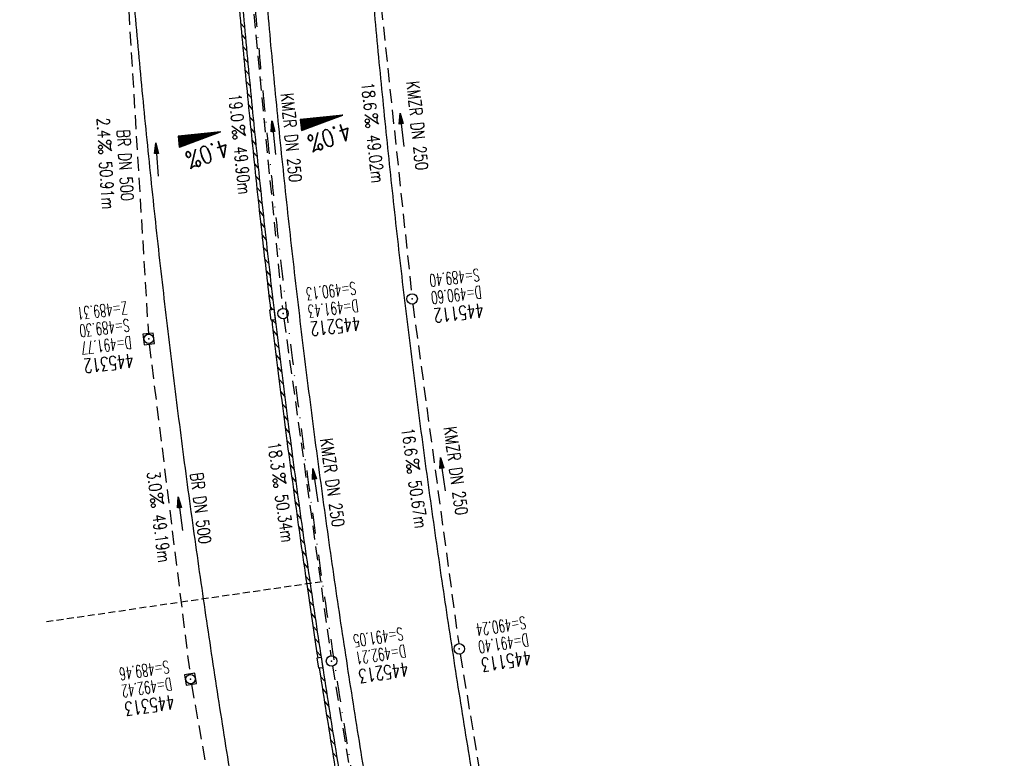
# Model space of a CAD drawing. Extents: x 459406 to 461721, y 413308 to 423218.
# Tile 83 of 256: x 460920 to 461062, y 416028 to 416134. Entities that reach past the tile are written whole.
import ezdxf
from ezdxf.enums import TextEntityAlignment as Align

# ---------------------------------------------------------------- set-up
doc = ezdxf.new("R2010")
doc.units = 0
doc.header["$LTSCALE"] = 2
doc.header["$MEASUREMENT"] = 0
for name, pattern in [('AUSGEZOGEN', [0]), ('GESTRICH-X2', [1.5, 1, -0.5]), ('GESTRICHELT', [0.75, 0.5, -0.25]), ('STRICHPT-X3', [3, 1.5, -0.75, 0, -0.75])]:
    doc.linetypes.add(name, pattern=pattern)
doc.layers.get('0').update_dxf_attribs({"linetype": 'AUSGEZOGEN'})
for name, color, linetype in [('ACHSE', 1, 'STRICHPT-X3'), ('FBR', 8, 'CONTINUOUS'), ('GEF', 7, 'AUSGEZOGEN'), ('HEKTOM', 1, 'GESTRICHELT'), ('KANAL', 7, 'GESTRICH-X2'), ('PFEIL', 7, 'CONTINUOUS'), ('RINNE', 200, 'CONTINUOUS'), ('SCHACHTNR', 6, 'CONTINUOUS'), ('SCHSYMBOL', 7, 'AUSGEZOGEN'), ('TEXTO', 4, 'CONTINUOUS'), ('TEXTU', 4, 'CONTINUOUS')]:
    doc.layers.add(name, color=color, linetype=linetype)
doc.styles.add('ROMANS', font='romans.shx', dxfattribs={"width": 0.8})

# ---------------------------------------------------------------- blocks, each defined once
blk = doc.blocks.new('PROM')
blk.add_line((1.57, 1.82), (0.02, 0.02))
for centre, radius in [((0.32, 1.51), 0.317), ((0.94, 0.29), 0.283), ((1.64, 0.29), 0.283)]:
    blk.add_circle(centre, radius)
blk.add_arc((0.99, 2.68), 1.03, 239.1414, 303.3549)
blk = doc.blocks.new('PFEIL2')
at = {"color": 0}
for p, q in [((0.88, 0), (-2.4, -0.01)), ((0.88, -0.27), (0.88, 0.28)), ((0.88, 0.28), (2.43, 0.01)), ((0.91, 0.27), (0.88, 0.26)), ((0.97, 0.26), (0.88, 0.25)), ((1.02, 0.25), (0.88, 0.23)), ((1.07, 0.24), (0.88, 0.21)), ((1.13, 0.23), (0.88, 0.19)), ((1.18, 0.22), (0.88, 0.17)), ((1.24, 0.21), (0.88, 0.15)), ((1.29, 0.21), (0.88, 0.14)), ((1.34, 0.2), (0.88, 0.12)), ((1.4, 0.19), (0.88, 0.1)), ((1.45, 0.18), (0.88, 0.08)), ((1.51, 0.17), (0.88, 0.06)), ((1.56, 0.16), (0.88, 0.04)), ((1.61, 0.15), (0.88, 0.02)), ((1.67, 0.14), (0.88, 0.01)), ((1.72, 0.13), (0.88, -0.01)), ((1.78, 0.12), (0.88, -0.03)), ((1.83, 0.11), (0.88, -0.05)), ((1.88, 0.1), (0.88, -0.07)), ((1.94, 0.09), (0.88, -0.09)), ((2.05, 0.08), (0.88, -0.12)), ((1.99, 0.08), (0.88, -0.11)), ((2.1, 0.07), (0.88, -0.14)), ((2.15, 0.06), (0.88, -0.16)), ((2.21, 0.05), (0.88, -0.18)), ((2.26, 0.04), (0.88, -0.2)), ((2.32, 0.03), (0.88, -0.22)), ((2.37, 0.02), (0.88, -0.23)), ((2.42, 0.01), (0.88, -0.25)), ((2.43, 0.01), (0.88, -0.27))]:
    blk.add_line(p, q, dxfattribs=at)
blk = doc.blocks.new('GST')
at = {"color": 0}
blk.add_circle((0, 0), 0.75, dxfattribs=at)
blk.add_point((0, 0), dxfattribs=at)
blk = doc.blocks.new('10')
blk.add_blockref('GST', (0, 0))
blk = doc.blocks.new('20')
blk.add_lwpolyline([(-0.75, -0.75), (0.75, -0.75), (0.75, 0.75), (-0.75, 0.75)], close=True)
blk.add_circle((0, 0), 0.676)
blk.add_point((0, 0))
blk = doc.blocks.new('*X8')
at = {"color": 0}
for p, q in [((725.83, 193.84), (727.44, 195.45)), ((725.83, 193.85), (727.43, 195.45)), ((725.83, 193.86), (727.42, 195.45)), ((725.83, 193.87), (727.41, 195.45)), ((725.83, 193.88), (727.4, 195.45)), ((725.83, 193.89), (727.39, 195.45)), ((725.83, 193.9), (727.38, 195.45)), ((725.83, 193.91), (727.37, 195.45)), ((725.83, 193.91), (727.37, 195.45)), ((725.83, 193.92), (727.36, 195.45)), ((725.83, 193.93), (727.35, 195.45)), ((725.83, 193.94), (727.34, 195.45)), ((725.83, 193.95), (727.33, 195.45)), ((725.83, 193.96), (727.32, 195.45)), ((725.83, 193.97), (727.31, 195.45)), ((725.83, 193.98), (727.3, 195.45)), ((725.83, 193.99), (727.29, 195.45)), ((725.83, 193.99), (727.29, 195.45)), ((725.83, 194), (727.28, 195.45)), ((725.83, 194.01), (727.27, 195.45)), ((725.83, 194.02), (727.26, 195.45)), ((725.83, 194.03), (727.25, 195.45)), ((725.83, 194.04), (727.24, 195.45)), ((725.83, 194.05), (727.23, 195.45)), ((725.83, 194.06), (727.22, 195.45)), ((725.83, 194.06), (727.21, 195.45)), ((725.83, 194.07), (727.21, 195.45)), ((725.83, 194.08), (727.2, 195.45)), ((725.83, 194.09), (727.19, 195.45)), ((725.83, 194.1), (727.18, 195.45)), ((725.83, 194.11), (727.17, 195.45)), ((725.83, 194.12), (727.16, 195.45)), ((725.83, 194.13), (727.15, 195.45)), ((725.83, 194.14), (727.14, 195.45)), ((725.83, 194.14), (727.14, 195.45)), ((725.83, 194.15), (727.13, 195.45)), ((725.83, 194.16), (727.12, 195.45)), ((725.83, 194.17), (727.11, 195.45)), ((725.83, 194.18), (727.1, 195.45)), ((725.83, 194.19), (727.09, 195.45)), ((725.83, 194.2), (727.08, 195.45)), ((725.83, 194.21), (727.07, 195.45)), ((725.83, 194.21), (727.06, 195.45)), ((725.83, 194.22), (727.06, 195.45)), ((725.83, 194.23), (727.05, 195.45)), ((725.83, 194.24), (727.04, 195.45)), ((725.83, 194.25), (727.03, 195.45)), ((725.83, 194.26), (727.02, 195.45)), ((725.83, 194.27), (727.01, 195.45)), ((725.83, 194.28), (727, 195.45)), ((725.83, 194.29), (726.99, 195.45)), ((725.83, 194.29), (726.99, 195.45)), ((725.83, 194.3), (726.98, 195.45)), ((725.83, 194.31), (726.97, 195.45)), ((725.83, 194.32), (726.96, 195.45)), ((725.83, 194.33), (726.95, 195.45)), ((725.83, 194.34), (726.94, 195.45)), ((725.83, 194.35), (726.93, 195.45)), ((725.83, 194.36), (726.92, 195.45)), ((725.83, 194.37), (726.91, 195.45)), ((725.83, 194.37), (726.91, 195.45)), ((725.83, 194.38), (726.9, 195.45)), ((725.83, 194.39), (726.89, 195.45)), ((725.83, 194.4), (726.88, 195.45)), ((725.83, 194.41), (726.87, 195.45)), ((725.83, 194.42), (726.86, 195.45)), ((725.83, 194.43), (726.85, 195.45)), ((725.83, 194.44), (726.84, 195.45)), ((725.83, 194.44), (726.83, 195.45)), ((725.83, 194.45), (726.83, 195.45)), ((725.83, 194.46), (726.82, 195.45)), ((725.83, 194.47), (726.81, 195.45)), ((725.83, 194.48), (726.8, 195.45)), ((725.83, 194.49), (726.79, 195.45)), ((725.83, 194.5), (726.78, 195.45)), ((725.83, 194.51), (726.77, 195.45)), ((725.83, 194.52), (726.76, 195.45)), ((725.83, 194.52), (726.76, 195.45)), ((725.83, 194.53), (726.75, 195.45)), ((725.83, 194.54), (726.74, 195.45)), ((725.83, 194.55), (726.73, 195.45)), ((725.83, 194.56), (726.72, 195.45)), ((725.83, 194.57), (726.71, 195.45)), ((725.83, 194.58), (726.7, 195.45)), ((725.83, 194.59), (726.69, 195.45)), ((725.83, 194.59), (726.68, 195.45)), ((725.83, 194.6), (726.68, 195.45)), ((725.83, 194.61), (726.67, 195.45)), ((725.83, 194.62), (726.66, 195.45)), ((725.83, 194.63), (726.65, 195.45)), ((725.83, 194.64), (726.64, 195.45)), ((725.83, 194.65), (726.63, 195.45)), ((725.83, 194.66), (726.62, 195.45)), ((725.83, 194.67), (726.61, 195.45)), ((725.83, 194.67), (726.61, 195.45)), ((725.83, 194.68), (726.6, 195.45)), ((725.83, 194.69), (726.59, 195.45)), ((725.83, 194.7), (726.58, 195.45)), ((725.83, 194.71), (726.57, 195.45)), ((725.83, 194.72), (726.56, 195.45)), ((725.83, 194.73), (726.55, 195.45)), ((725.83, 194.74), (726.54, 195.45)), ((725.83, 194.75), (726.53, 195.45)), ((725.83, 194.75), (726.53, 195.45)), ((725.83, 194.76), (726.52, 195.45)), ((725.83, 194.77), (726.51, 195.45)), ((725.83, 194.78), (726.5, 195.45)), ((725.83, 194.79), (726.49, 195.45)), ((725.83, 194.8), (726.48, 195.45)), ((725.83, 194.81), (726.47, 195.45)), ((725.83, 194.82), (726.46, 195.45)), ((725.83, 194.82), (726.45, 195.45)), ((725.83, 194.83), (726.45, 195.45)), ((725.83, 194.84), (726.44, 195.45)), ((725.83, 194.85), (726.43, 195.45)), ((725.83, 194.86), (726.42, 195.45)), ((725.83, 194.87), (726.41, 195.45)), ((725.83, 194.88), (726.4, 195.45)), ((725.83, 194.89), (726.39, 195.45)), ((725.83, 194.9), (726.38, 195.45)), ((725.83, 194.9), (726.38, 195.45)), ((725.83, 194.91), (726.37, 195.45)), ((725.83, 194.92), (726.36, 195.45)), ((725.83, 194.93), (726.35, 195.45)), ((725.83, 194.94), (726.34, 195.45)), ((725.83, 194.95), (726.33, 195.45)), ((725.83, 194.96), (726.32, 195.45)), ((725.83, 194.97), (726.31, 195.45)), ((725.83, 194.98), (726.3, 195.45)), ((725.83, 194.98), (726.3, 195.45)), ((725.83, 194.99), (726.29, 195.45)), ((725.83, 195), (726.28, 195.45)), ((725.83, 195.01), (726.27, 195.45)), ((725.83, 195.02), (726.26, 195.45)), ((725.83, 195.03), (726.25, 195.45)), ((725.83, 195.04), (726.24, 195.45)), ((725.83, 195.05), (726.23, 195.45)), ((725.83, 195.05), (726.22, 195.45)), ((725.83, 195.06), (726.22, 195.45)), ((725.83, 195.07), (726.21, 195.45)), ((725.83, 195.08), (726.2, 195.45)), ((725.83, 195.09), (726.19, 195.45)), ((725.83, 195.1), (726.18, 195.45)), ((725.83, 195.11), (726.17, 195.45)), ((725.83, 195.12), (726.16, 195.45)), ((725.83, 195.13), (726.15, 195.45)), ((725.83, 195.13), (726.15, 195.45)), ((725.83, 195.14), (726.14, 195.45)), ((725.83, 195.15), (726.13, 195.45)), ((725.83, 195.16), (726.12, 195.45)), ((725.83, 195.17), (726.11, 195.45)), ((725.83, 195.18), (726.1, 195.45)), ((725.83, 195.19), (726.09, 195.45)), ((725.83, 195.2), (726.08, 195.45)), ((725.83, 195.2), (726.07, 195.45)), ((725.83, 195.21), (726.07, 195.45)), ((725.83, 195.22), (726.06, 195.45)), ((725.83, 195.23), (726.05, 195.45)), ((725.83, 195.24), (726.04, 195.45)), ((725.83, 195.25), (726.03, 195.45)), ((725.83, 195.26), (726.02, 195.45)), ((725.83, 195.27), (726.01, 195.45)), ((725.83, 195.28), (726, 195.45)), ((725.83, 195.28), (726, 195.45)), ((725.83, 195.29), (725.99, 195.45)), ((725.83, 195.3), (725.98, 195.45)), ((725.83, 195.31), (725.97, 195.45)), ((725.83, 195.32), (725.96, 195.45)), ((725.83, 195.33), (725.95, 195.45)), ((725.83, 195.34), (725.94, 195.45)), ((725.83, 195.35), (725.93, 195.45)), ((725.83, 195.36), (725.92, 195.45)), ((725.83, 195.36), (725.92, 195.45)), ((725.83, 195.37), (725.91, 195.45)), ((725.83, 195.38), (725.9, 195.45)), ((725.83, 195.39), (725.89, 195.45)), ((725.83, 195.4), (725.88, 195.45)), ((725.83, 195.41), (725.87, 195.45)), ((725.83, 195.42), (725.86, 195.45)), ((725.83, 195.43), (725.85, 195.45)), ((725.83, 195.43), (725.84, 195.45)), ((725.83, 195.44), (725.84, 195.45)), ((725.83, 193.83), (727.43, 195.43)), ((725.83, 193.82), (727.43, 195.42)), ((725.83, 193.81), (727.43, 195.41)), ((725.83, 193.8), (727.42, 195.4)), ((725.83, 193.79), (727.42, 195.38)), ((725.83, 193.78), (727.42, 195.37)), ((725.83, 193.77), (727.41, 195.36)), ((725.83, 193.76), (727.41, 195.35)), ((725.83, 193.76), (727.41, 195.34)), ((725.83, 193.75), (727.4, 195.32)), ((725.83, 193.74), (727.4, 195.31)), ((725.83, 193.73), (727.4, 195.3)), ((725.83, 193.72), (727.4, 195.29)), ((725.83, 193.71), (727.39, 195.28)), ((725.83, 193.7), (727.39, 195.26)), ((725.83, 193.69), (727.39, 195.25)), ((725.83, 193.68), (727.38, 195.24)), ((725.83, 193.68), (727.38, 195.23)), ((725.83, 193.67), (727.38, 195.22)), ((725.83, 193.66), (727.37, 195.2)), ((725.83, 193.65), (727.37, 195.19)), ((725.83, 193.64), (727.37, 195.18)), ((725.83, 193.63), (727.36, 195.17)), ((725.83, 193.62), (727.36, 195.16)), ((725.83, 193.61), (727.36, 195.14)), ((725.83, 193.61), (727.35, 195.13)), ((725.83, 193.6), (727.35, 195.12)), ((725.83, 193.59), (727.35, 195.11)), ((725.83, 193.58), (727.34, 195.1)), ((725.83, 193.57), (727.34, 195.08)), ((725.83, 193.56), (727.34, 195.07)), ((725.83, 193.55), (727.34, 195.06)), ((725.83, 193.54), (727.33, 195.05)), ((725.83, 193.53), (727.33, 195.04)), ((725.83, 193.53), (727.33, 195.02)), ((725.83, 193.52), (727.32, 195.01)), ((725.83, 193.51), (727.32, 195)), ((725.83, 193.5), (727.32, 194.99)), ((725.83, 193.49), (727.31, 194.98)), ((725.83, 193.48), (727.31, 194.96)), ((725.83, 193.47), (727.31, 194.95)), ((725.83, 193.46), (727.3, 194.94)), ((725.83, 193.45), (727.3, 194.93)), ((725.83, 193.45), (727.3, 194.92)), ((725.83, 193.44), (727.29, 194.91)), ((725.83, 193.43), (727.29, 194.89)), ((725.83, 193.42), (727.29, 194.88)), ((725.83, 193.41), (727.29, 194.87)), ((725.83, 193.4), (727.28, 194.86)), ((725.83, 193.39), (727.28, 194.85)), ((725.83, 193.38), (727.28, 194.83)), ((725.83, 193.38), (727.27, 194.82)), ((725.83, 193.37), (727.27, 194.81)), ((725.83, 193.36), (727.27, 194.8)), ((725.83, 193.35), (727.26, 194.79)), ((725.83, 193.34), (727.26, 194.77)), ((725.83, 193.33), (727.26, 194.76)), ((725.83, 193.32), (727.25, 194.75)), ((725.83, 193.31), (727.25, 194.74)), ((725.83, 193.3), (727.25, 194.73)), ((725.83, 193.3), (727.24, 194.71)), ((725.83, 193.29), (727.24, 194.7)), ((725.83, 193.28), (727.24, 194.69)), ((725.83, 193.27), (727.23, 194.68)), ((725.83, 193.26), (727.23, 194.67)), ((725.83, 193.25), (727.23, 194.65)), ((725.83, 193.24), (727.23, 194.64)), ((725.83, 193.23), (727.22, 194.63)), ((725.83, 193.22), (727.22, 194.62)), ((725.83, 193.22), (727.22, 194.61)), ((725.83, 193.21), (727.21, 194.59)), ((725.83, 193.2), (727.21, 194.58)), ((725.83, 193.19), (727.21, 194.57)), ((725.83, 193.18), (727.2, 194.56)), ((725.83, 193.17), (727.2, 194.55)), ((725.83, 193.16), (727.2, 194.53)), ((725.83, 193.15), (727.19, 194.52)), ((725.83, 193.15), (727.19, 194.51)), ((725.83, 193.14), (727.19, 194.5)), ((725.83, 193.13), (727.18, 194.49)), ((725.83, 193.12), (727.18, 194.47)), ((725.83, 193.11), (727.18, 194.46)), ((725.83, 193.1), (727.17, 194.45)), ((725.83, 193.09), (727.17, 194.44)), ((725.83, 193.08), (727.17, 194.43)), ((725.83, 193.07), (727.17, 194.41)), ((725.83, 193.07), (727.16, 194.4)), ((725.83, 193.06), (727.16, 194.39)), ((725.83, 193.05), (727.16, 194.38)), ((725.83, 193.04), (727.15, 194.37)), ((725.83, 193.03), (727.15, 194.35)), ((725.83, 193.02), (727.15, 194.34)), ((725.83, 193.01), (727.14, 194.33)), ((725.83, 193), (727.14, 194.32)), ((725.83, 193), (727.14, 194.31)), ((725.83, 192.99), (727.13, 194.29)), ((725.83, 192.98), (727.13, 194.28)), ((725.83, 192.97), (727.13, 194.27)), ((725.83, 192.96), (727.12, 194.26)), ((725.83, 192.95), (727.12, 194.25)), ((725.83, 192.94), (727.12, 194.23)), ((725.83, 192.93), (727.11, 194.22)), ((725.83, 192.92), (727.11, 194.21)), ((725.83, 192.92), (727.11, 194.2)), ((725.83, 192.91), (727.11, 194.19)), ((725.83, 192.9), (727.1, 194.17)), ((725.83, 192.89), (727.1, 194.16)), ((725.83, 192.88), (727.1, 194.15)), ((725.83, 192.87), (727.09, 194.14)), ((725.83, 192.86), (727.09, 194.13)), ((725.83, 192.85), (727.09, 194.11)), ((725.83, 192.84), (727.08, 194.1)), ((725.83, 192.84), (727.08, 194.09)), ((725.83, 192.83), (727.08, 194.08)), ((725.83, 192.82), (727.07, 194.07)), ((725.83, 192.81), (727.07, 194.05)), ((725.83, 192.8), (727.07, 194.04)), ((725.83, 192.79), (727.06, 194.03)), ((725.83, 192.78), (727.06, 194.02)), ((725.83, 192.77), (727.06, 194.01)), ((725.83, 192.77), (727.05, 193.99)), ((725.83, 192.76), (727.05, 193.98)), ((725.83, 192.75), (727.05, 193.97)), ((725.83, 192.74), (727.05, 193.96)), ((725.83, 192.73), (727.04, 193.95)), ((725.83, 192.72), (727.04, 193.93)), ((725.83, 192.71), (727.04, 193.92)), ((725.83, 192.7), (727.03, 193.91)), ((725.83, 192.69), (727.03, 193.9)), ((725.83, 192.69), (727.03, 193.89)), ((725.83, 192.68), (727.02, 193.87)), ((725.83, 192.67), (727.02, 193.86)), ((725.83, 192.66), (727.02, 193.85)), ((725.83, 192.65), (727.01, 193.84)), ((725.83, 192.64), (727.01, 193.83)), ((725.83, 192.63), (727.01, 193.81)), ((725.83, 192.62), (727, 193.8)), ((725.83, 192.62), (727, 193.79)), ((725.83, 192.61), (727, 193.78)), ((725.83, 192.6), (726.99, 193.77)), ((725.83, 192.59), (726.99, 193.75)), ((725.83, 192.58), (726.99, 193.74)), ((725.83, 192.57), (726.99, 193.73)), ((725.83, 192.56), (726.98, 193.72)), ((725.83, 192.55), (726.98, 193.71)), ((725.83, 192.54), (726.98, 193.69)), ((725.83, 192.54), (726.97, 193.68)), ((725.83, 192.53), (726.97, 193.67)), ((725.83, 192.52), (726.97, 193.66)), ((725.83, 192.51), (726.96, 193.65)), ((725.83, 192.5), (726.96, 193.63)), ((725.83, 192.49), (726.96, 193.62)), ((725.83, 192.48), (726.95, 193.61)), ((725.83, 192.47), (726.95, 193.6)), ((725.83, 192.46), (726.95, 193.59)), ((725.83, 192.46), (726.94, 193.57)), ((725.83, 192.45), (726.94, 193.56)), ((725.83, 192.44), (726.94, 193.55)), ((725.83, 192.43), (726.94, 193.54)), ((725.83, 192.42), (726.93, 193.53)), ((725.83, 192.41), (726.93, 193.51)), ((725.83, 192.4), (726.93, 193.5)), ((725.83, 192.39), (726.92, 193.49)), ((725.83, 192.39), (726.92, 193.48)), ((725.83, 192.38), (726.92, 193.47)), ((725.83, 192.37), (726.91, 193.45)), ((725.83, 192.36), (726.91, 193.44)), ((725.83, 192.35), (726.91, 193.43)), ((725.83, 192.34), (726.9, 193.42)), ((725.83, 192.33), (726.9, 193.41)), ((725.83, 192.32), (726.9, 193.39)), ((725.83, 192.31), (726.89, 193.38)), ((725.83, 192.31), (726.89, 193.37)), ((725.83, 192.3), (726.89, 193.36)), ((725.83, 192.29), (726.88, 193.35)), ((725.83, 192.28), (726.88, 193.33)), ((725.83, 192.27), (726.88, 193.32)), ((725.83, 192.26), (726.88, 193.31)), ((725.83, 192.25), (726.87, 193.3)), ((725.83, 192.24), (726.87, 193.29)), ((725.83, 192.24), (726.87, 193.27)), ((725.83, 192.23), (726.86, 193.26)), ((725.83, 192.22), (726.86, 193.25)), ((725.83, 192.21), (726.86, 193.24)), ((725.83, 192.2), (726.85, 193.23)), ((725.83, 192.19), (726.85, 193.21)), ((725.83, 192.18), (726.85, 193.2)), ((725.83, 192.17), (726.84, 193.19)), ((725.83, 192.16), (726.84, 193.18)), ((725.83, 192.16), (726.84, 193.17)), ((725.83, 192.15), (726.83, 193.15)), ((725.83, 192.14), (726.83, 193.14)), ((725.83, 192.13), (726.83, 193.13)), ((725.83, 192.12), (726.82, 193.12)), ((725.83, 192.11), (726.82, 193.11)), ((725.83, 192.1), (726.82, 193.09)), ((725.83, 192.09), (726.82, 193.08)), ((725.83, 192.08), (726.81, 193.07)), ((725.83, 192.08), (726.81, 193.06)), ((725.83, 192.07), (726.81, 193.05)), ((725.83, 192.06), (726.8, 193.03)), ((725.83, 192.05), (726.8, 193.02)), ((725.83, 192.04), (726.8, 193.01)), ((725.83, 192.03), (726.79, 193)), ((725.83, 192.02), (726.79, 192.99)), ((725.83, 192.01), (726.79, 192.97)), ((725.83, 192.01), (726.78, 192.96)), ((725.83, 192), (726.78, 192.95)), ((725.83, 191.99), (726.78, 192.94)), ((725.83, 191.98), (726.77, 192.93)), ((725.83, 191.97), (726.77, 192.91)), ((725.83, 191.96), (726.77, 192.9)), ((725.83, 191.95), (726.76, 192.89)), ((725.83, 191.94), (726.76, 192.88)), ((725.83, 191.93), (726.76, 192.87)), ((725.83, 191.93), (726.76, 192.85)), ((725.83, 191.92), (726.75, 192.84)), ((725.83, 191.91), (726.75, 192.83)), ((725.83, 191.9), (726.75, 192.82)), ((725.83, 191.89), (726.74, 192.81)), ((725.83, 191.88), (726.74, 192.79)), ((725.83, 191.87), (726.74, 192.78)), ((725.83, 191.86), (726.73, 192.77)), ((725.83, 191.85), (726.73, 192.76)), ((725.83, 191.85), (726.73, 192.75)), ((725.83, 191.84), (726.72, 192.73)), ((725.83, 191.83), (726.72, 192.72)), ((725.83, 191.82), (726.72, 192.71)), ((725.83, 191.81), (726.71, 192.7)), ((725.83, 191.8), (726.71, 192.69)), ((725.83, 191.79), (726.71, 192.67)), ((725.83, 191.78), (726.7, 192.66)), ((725.83, 191.78), (726.7, 192.65)), ((725.83, 191.77), (726.7, 192.64)), ((725.83, 191.76), (726.7, 192.63)), ((725.83, 191.75), (726.69, 192.61)), ((725.83, 191.74), (726.69, 192.6)), ((725.83, 191.73), (726.69, 192.59)), ((725.83, 191.72), (726.68, 192.58)), ((725.83, 191.71), (726.68, 192.57)), ((725.83, 191.7), (726.68, 192.55)), ((725.83, 191.7), (726.67, 192.54)), ((725.83, 191.69), (726.67, 192.53)), ((725.83, 191.68), (726.67, 192.52)), ((725.83, 191.67), (726.66, 192.51)), ((725.83, 191.66), (726.66, 192.49)), ((725.83, 191.65), (726.66, 192.48)), ((725.83, 191.64), (726.65, 192.47)), ((725.83, 191.63), (726.65, 192.46)), ((725.83, 191.63), (726.65, 192.45)), ((725.83, 191.62), (726.64, 192.43)), ((725.83, 191.61), (726.64, 192.42)), ((725.83, 191.6), (726.64, 192.41)), ((725.83, 191.59), (726.64, 192.4)), ((725.83, 191.58), (726.63, 192.39)), ((725.83, 191.57), (726.63, 192.37)), ((725.83, 191.56), (726.63, 192.36)), ((725.83, 191.55), (726.62, 192.35)), ((725.83, 191.55), (726.62, 192.34)), ((725.83, 191.54), (726.62, 192.33)), ((725.83, 191.53), (726.61, 192.31)), ((725.83, 191.52), (726.61, 192.3)), ((725.83, 191.51), (726.61, 192.29)), ((725.83, 191.5), (726.6, 192.28)), ((725.83, 191.49), (726.6, 192.27)), ((725.83, 191.48), (726.6, 192.25)), ((725.83, 191.47), (726.59, 192.24)), ((725.83, 191.47), (726.59, 192.23)), ((725.83, 191.46), (726.59, 192.22)), ((725.83, 191.45), (726.59, 192.21)), ((725.83, 191.44), (726.58, 192.19)), ((725.83, 191.43), (726.58, 192.18)), ((725.83, 191.42), (726.58, 192.17)), ((725.83, 191.41), (726.57, 192.16)), ((725.83, 191.4), (726.57, 192.15)), ((725.83, 191.4), (726.57, 192.13)), ((725.83, 191.39), (726.56, 192.12)), ((725.83, 191.38), (726.56, 192.11)), ((725.83, 191.37), (726.56, 192.1)), ((725.83, 191.36), (726.55, 192.09)), ((725.83, 191.35), (726.55, 192.07)), ((725.83, 191.34), (726.55, 192.06)), ((725.83, 191.33), (726.54, 192.05)), ((725.83, 191.32), (726.54, 192.04)), ((725.83, 191.32), (726.54, 192.03)), ((725.83, 191.31), (726.53, 192.01)), ((725.83, 191.3), (726.53, 192)), ((725.83, 191.29), (726.53, 191.99)), ((725.83, 191.28), (726.53, 191.98)), ((725.83, 191.27), (726.52, 191.97)), ((725.83, 191.26), (726.52, 191.95)), ((725.83, 191.25), (726.52, 191.94)), ((725.83, 191.25), (726.51, 191.93)), ((725.83, 191.24), (726.51, 191.92)), ((725.83, 191.23), (726.51, 191.91)), ((725.83, 191.22), (726.5, 191.89)), ((725.83, 191.21), (726.5, 191.88)), ((725.83, 191.2), (726.5, 191.87)), ((725.83, 191.19), (726.49, 191.86)), ((725.83, 191.18), (726.49, 191.85)), ((725.83, 191.17), (726.49, 191.84)), ((725.83, 191.17), (726.48, 191.82)), ((725.83, 191.16), (726.48, 191.81)), ((725.83, 191.15), (726.48, 191.8)), ((725.83, 191.14), (726.47, 191.79)), ((725.83, 191.13), (726.47, 191.78)), ((725.83, 191.12), (726.47, 191.76)), ((725.83, 191.11), (726.47, 191.75)), ((725.83, 191.1), (726.46, 191.74)), ((725.83, 191.09), (726.46, 191.73)), ((725.83, 191.09), (726.46, 191.72)), ((725.83, 191.08), (726.45, 191.7)), ((725.83, 191.07), (726.45, 191.69)), ((725.83, 191.06), (726.45, 191.68)), ((725.83, 191.05), (726.44, 191.67)), ((725.83, 191.04), (726.44, 191.66)), ((725.83, 191.03), (726.44, 191.64)), ((725.83, 191.02), (726.43, 191.63)), ((725.83, 191.02), (726.43, 191.62)), ((725.83, 191.01), (726.43, 191.61)), ((725.83, 191), (726.42, 191.6)), ((725.83, 190.99), (726.42, 191.58)), ((725.83, 190.98), (726.42, 191.57)), ((725.83, 190.97), (726.41, 191.56)), ((725.83, 190.96), (726.41, 191.55)), ((725.83, 190.95), (726.41, 191.54)), ((725.83, 190.94), (726.41, 191.52)), ((725.83, 190.94), (726.4, 191.51)), ((725.83, 190.93), (726.4, 191.5)), ((725.83, 190.92), (726.4, 191.49)), ((725.83, 190.91), (726.39, 191.48)), ((725.83, 190.9), (726.39, 191.46)), ((725.83, 190.89), (726.39, 191.45)), ((725.83, 190.88), (726.38, 191.44)), ((725.83, 190.87), (726.38, 191.43)), ((725.83, 190.87), (726.38, 191.42)), ((725.83, 190.86), (726.37, 191.4)), ((725.83, 190.85), (726.37, 191.39)), ((725.83, 190.84), (726.37, 191.38)), ((725.83, 190.83), (726.36, 191.37)), ((725.83, 190.82), (726.36, 191.36)), ((725.83, 190.81), (726.36, 191.34)), ((725.83, 190.8), (726.35, 191.33)), ((725.83, 190.79), (726.35, 191.32)), ((725.83, 190.79), (726.35, 191.31)), ((725.83, 190.78), (726.35, 191.3)), ((725.83, 190.77), (726.34, 191.28)), ((725.83, 190.76), (726.34, 191.27)), ((725.83, 190.75), (726.34, 191.26)), ((725.83, 190.74), (726.33, 191.25)), ((725.83, 190.73), (726.33, 191.24)), ((725.83, 190.72), (726.33, 191.22)), ((725.83, 190.71), (726.32, 191.21)), ((725.83, 190.71), (726.32, 191.2)), ((725.83, 190.7), (726.32, 191.19)), ((725.83, 190.69), (726.31, 191.18)), ((725.83, 190.68), (726.31, 191.16)), ((725.83, 190.67), (726.31, 191.15)), ((725.83, 190.66), (726.3, 191.14)), ((725.83, 190.65), (726.3, 191.13)), ((725.83, 190.64), (726.3, 191.12)), ((725.83, 190.64), (726.29, 191.1)), ((725.83, 190.63), (726.29, 191.09)), ((725.83, 190.62), (726.29, 191.08)), ((725.83, 190.61), (726.29, 191.07)), ((725.83, 190.6), (726.28, 191.06)), ((725.83, 190.59), (726.28, 191.04)), ((725.83, 190.58), (726.28, 191.03)), ((725.83, 190.57), (726.27, 191.02)), ((725.83, 190.56), (726.27, 191.01)), ((725.83, 190.56), (726.27, 191)), ((725.83, 190.55), (726.26, 190.98)), ((725.83, 190.54), (726.26, 190.97)), ((725.83, 190.53), (726.26, 190.96)), ((725.83, 190.52), (726.25, 190.95)), ((725.83, 190.51), (726.25, 190.94)), ((725.83, 190.5), (726.25, 190.92)), ((725.83, 190.49), (726.24, 190.91)), ((725.83, 190.48), (726.24, 190.9)), ((725.83, 190.48), (726.24, 190.89)), ((725.83, 190.47), (726.24, 190.88)), ((725.83, 190.46), (726.23, 190.86)), ((725.83, 190.45), (726.23, 190.85)), ((725.83, 190.44), (726.23, 190.84)), ((725.83, 190.43), (726.22, 190.83)), ((725.83, 190.42), (726.22, 190.82)), ((725.83, 190.41), (726.22, 190.8)), ((725.83, 190.41), (726.21, 190.79)), ((725.83, 190.4), (726.21, 190.78)), ((725.83, 190.39), (726.21, 190.77)), ((725.83, 190.38), (726.2, 190.76)), ((725.83, 190.37), (726.2, 190.74)), ((725.83, 190.36), (726.2, 190.73)), ((725.83, 190.35), (726.19, 190.72)), ((725.83, 190.34), (726.19, 190.71)), ((725.83, 190.33), (726.19, 190.7)), ((725.83, 190.33), (726.18, 190.68)), ((725.83, 190.32), (726.18, 190.67)), ((725.83, 190.31), (726.18, 190.66)), ((725.83, 190.3), (726.18, 190.65)), ((725.83, 190.29), (726.17, 190.64)), ((725.83, 190.28), (726.17, 190.62)), ((725.83, 190.27), (726.17, 190.61)), ((725.83, 190.26), (726.16, 190.6)), ((725.83, 190.26), (726.16, 190.59)), ((725.83, 190.25), (726.16, 190.58)), ((725.83, 190.24), (726.15, 190.56)), ((725.83, 190.23), (726.15, 190.55)), ((725.83, 190.22), (726.15, 190.54)), ((725.83, 190.21), (726.14, 190.53)), ((725.83, 190.2), (726.14, 190.52)), ((725.83, 190.19), (726.14, 190.5)), ((725.83, 190.18), (726.13, 190.49)), ((725.83, 190.18), (726.13, 190.48)), ((725.83, 190.17), (726.13, 190.47)), ((725.83, 190.16), (726.12, 190.46)), ((725.83, 190.15), (726.12, 190.44)), ((725.83, 190.14), (726.12, 190.43)), ((725.83, 190.13), (726.12, 190.42)), ((725.83, 190.12), (726.11, 190.41)), ((725.83, 190.11), (726.11, 190.4)), ((725.83, 190.1), (726.11, 190.38)), ((725.83, 190.1), (726.1, 190.37)), ((725.83, 190.09), (726.1, 190.36)), ((725.83, 190.08), (726.1, 190.35)), ((725.83, 190.07), (726.09, 190.34)), ((725.83, 190.06), (726.09, 190.32)), ((725.83, 190.05), (726.09, 190.31)), ((725.83, 190.04), (726.08, 190.3)), ((725.83, 190.03), (726.08, 190.29)), ((725.83, 190.03), (726.08, 190.28)), ((725.83, 190.02), (726.07, 190.26)), ((725.83, 190.01), (726.07, 190.25)), ((725.83, 190), (726.07, 190.24)), ((725.83, 189.99), (726.06, 190.23)), ((725.83, 189.98), (726.06, 190.22)), ((725.83, 189.97), (726.06, 190.2)), ((725.83, 189.96), (726.06, 190.19)), ((725.83, 189.95), (726.05, 190.18)), ((725.83, 189.95), (726.05, 190.17)), ((725.83, 189.94), (726.05, 190.16)), ((725.83, 189.93), (726.04, 190.14)), ((725.83, 189.92), (726.04, 190.13)), ((725.83, 189.91), (726.04, 190.12)), ((725.83, 189.9), (726.03, 190.11)), ((725.83, 189.89), (726.03, 190.1)), ((725.83, 189.88), (726.03, 190.08)), ((725.83, 189.88), (726.02, 190.07)), ((725.83, 189.87), (726.02, 190.06)), ((725.83, 189.86), (726.02, 190.05)), ((725.83, 189.85), (726.01, 190.04)), ((725.83, 189.84), (726.01, 190.02)), ((725.83, 189.83), (726.01, 190.01)), ((725.83, 189.82), (726, 190)), ((725.83, 189.81), (726, 189.99)), ((725.83, 189.8), (726, 189.98)), ((725.83, 189.8), (726, 189.96)), ((725.83, 189.79), (725.99, 189.95)), ((725.83, 189.78), (725.99, 189.94)), ((725.83, 189.77), (725.99, 189.93)), ((725.83, 189.76), (725.98, 189.92)), ((725.83, 189.75), (725.98, 189.9)), ((725.83, 189.74), (725.98, 189.89)), ((725.83, 189.73), (725.97, 189.88)), ((725.83, 189.72), (725.97, 189.87)), ((725.83, 189.72), (725.97, 189.86)), ((725.83, 189.71), (725.96, 189.84)), ((725.83, 189.7), (725.96, 189.83)), ((725.83, 189.69), (725.96, 189.82)), ((725.83, 189.68), (725.95, 189.81)), ((725.83, 189.67), (725.95, 189.8)), ((725.83, 189.66), (725.95, 189.78)), ((725.83, 189.65), (725.94, 189.77)), ((725.83, 189.65), (725.94, 189.76)), ((725.83, 189.64), (725.94, 189.75)), ((725.83, 189.63), (725.94, 189.74)), ((725.83, 189.62), (725.93, 189.72)), ((725.83, 189.61), (725.93, 189.71)), ((725.83, 189.6), (725.93, 189.7)), ((725.83, 189.59), (725.92, 189.69)), ((725.83, 189.58), (725.92, 189.68)), ((725.83, 189.57), (725.92, 189.66)), ((725.83, 189.57), (725.91, 189.65)), ((725.83, 189.56), (725.91, 189.64)), ((725.83, 189.55), (725.91, 189.63)), ((725.83, 189.54), (725.9, 189.62)), ((725.83, 189.53), (725.9, 189.6)), ((725.83, 189.52), (725.9, 189.59)), ((725.83, 189.51), (725.89, 189.58)), ((725.83, 189.5), (725.89, 189.57)), ((725.83, 189.49), (725.89, 189.56)), ((725.83, 189.49), (725.89, 189.54)), ((725.83, 189.48), (725.88, 189.53)), ((725.83, 189.47), (725.88, 189.52)), ((725.83, 189.46), (725.88, 189.51)), ((725.83, 189.45), (725.87, 189.5)), ((725.83, 189.44), (725.87, 189.48)), ((725.83, 189.43), (725.87, 189.47)), ((725.83, 189.42), (725.86, 189.46)), ((725.83, 189.42), (725.86, 189.45)), ((725.83, 189.41), (725.86, 189.44)), ((725.83, 189.4), (725.85, 189.42)), ((725.83, 189.39), (725.85, 189.41)), ((725.83, 189.38), (725.85, 189.4)), ((725.83, 189.37), (725.84, 189.39)), ((725.83, 189.36), (725.84, 189.38)), ((725.83, 189.35), (725.84, 189.36)), ((725.83, 189.34), (725.83, 189.35)), ((725.83, 189.34), (725.83, 189.34))]:
    blk.add_line(p, q, dxfattribs=at)
blk = doc.blocks.new('GEF')
at = {"color": 0}
for p, q in [((0.01, 0.02), (0.01, 6.15)), ((1.62, 6.15), (0.01, 0.02)), ((0.01, 6.15), (1.62, 6.15))]:
    blk.add_line(p, q, dxfattribs=at)
blk.add_blockref('*X8', (-725.82, -189.3), dxfattribs=at)

msp = doc.modelspace()

# ---------------------------------------------------------------- linework, layer by layer
at = {"layer": 'ACHSE', "flags": 128}
msp.add_lwpolyline([(460985.55, 416976.25), (460982.74, 416926.33), (460979.94, 416876.41), (460977.13, 416826.49), (460974.32, 416776.57), (460971.52, 416726.64), (460968.71, 416676.72), (460965.91, 416626.8), (460963.1, 416576.88, 0), (460961.73, 416552.57, 0), (460960.29, 416526.96, -0.000009), (460958.89, 416502, 0.00001), (460957.49, 416477.04, 0.000001), (460956.79, 416464.56, -0.000001), (460956.08, 416452.08), (460954.68, 416427.12), (460953.28, 416402.16), (460951.88, 416377.2, 0.000027), (460951.18, 416364.91, -0.000114), (460950.49, 416352.62, -0.000169), (460950.49, 416352.58, 0.000019), (460950.47, 416352.23, 0.002347), (460949.96, 416342.5, 0.0015), (460949.28, 416327.26, 0.002663), (460948.89, 416316.3, 0.002084), (460948.51, 416302.28, 0.002087), (460948.28, 416289.78, 0.002085), (460948.16, 416277.28, 0.002085), (460948.14, 416264.78, 0.002085), (460948.22, 416252.28, 0.002086), (460948.41, 416239.77, 0.002088), (460948.7, 416227.28, 0.002084), (460949.09, 416214.79, 0.002083), (460949.59, 416202.3, 0.002081), (460950.2, 416189.81, 0.002082), (460950.91, 416177.34, 0.002086), (460951.72, 416164.86, 0.002086), (460952.64, 416152.4, 0.002087), (460953.65, 416139.94, 0.002084), (460954.78, 416127.49, 0.002085), (460956.01, 416115.04, 0.002088), (460957.34, 416102.62, 0.002086), (460958.77, 416090.21, 0.002083), (460960.31, 416077.8, 0.002082), (460961.96, 416065.39, 0.002087), (460963.7, 416053.03, 0.002086), (460965.55, 416040.67, 0.002083), (460967.5, 416028.32, 0.00208), (460969.55, 416015.99, 0.002081), (460971.71, 416003.67, 0.002087), (460973.97, 415991.38, 0.002089), (460976.33, 415979.11, 0.002087), (460978.79, 415966.87, 0.002082), (460981.36, 415954.62, 0.002082), (460984.15, 415941.87, 0.002276), (460986.8, 415930.22, 0.001902), (460990.24, 415915.65, 0.002837), (460992.65, 415905.91, 0.000643), (460995.49, 415894.71, 0.001405), (460996.81, 415889.6, 0), (460998.53, 415883.01, 0.000001), (460998.87, 415881.7), (461005.19, 415857.51, 0.000017), (461008.35, 415845.42, -0.000015), (461011.51, 415833.32, -0.000002), (461014.67, 415821.23, -0.000002), (461017.83, 415809.14, -0.000001), (461020.99, 415797.04, 0.000005), (461024.15, 415784.95), (461030.47, 415760.76), (461036.79, 415736.57, 0.000028), (461038.98, 415728.17, -0.000015), (461041.18, 415719.76, -0.00065), (461041.49, 415718.58, -0.000124), (461043.09, 415712.38, -0.002577), (461045.47, 415702.95, -0.001641), (461049.08, 415688.11, -0.002531), (461051.66, 415677.11, -0.002087), (461054.67, 415663.74, -0.002079), (461057.31, 415651.53, -0.002077), (461059.85, 415639.28, -0.002078), (461062.3, 415627.01, -0.002083), (461064.63, 415614.74, -0.002085), (461066.86, 415602.46, -0.00208), (461068.99, 415590.13, -0.00208), (461071.02, 415577.79, -0.002082), (461072.95, 415565.44, -0.002086), (461074.77, 415553.08, -0.002086), (461076.49, 415540.7, -0.002081), (461078.11, 415528.31, -0.002078), (461079.62, 415515.89, -0.00208), (461081.03, 415503.45, -0.002087), (461082.34, 415491.04, -0.002085), (461083.54, 415478.62, -0.002078), (461084.64, 415466.15, -0.002076), (461085.64, 415453.67, -0.002082), (461086.53, 415441.22, -0.002088), (461087.32, 415428.75, -0.002085), (461088, 415416.26, -0.002081), (461088.58, 415403.77, -0.002082), (461089.06, 415391.28, -0.00208), (461089.43, 415378.79, -0.002078), (461089.7, 415366.29, -0.002082), (461089.86, 415353.79, -0.002085), (461089.92, 415341.29, -0.002085), (461089.88, 415328.8, -0.002082), (461089.73, 415316.3, -0.002078), (461089.48, 415303.79, -0.00208), (461089.12, 415291.3, -0.002082), (461088.66, 415278.81, -0.002084), (461088.09, 415266.33, -0.002082), (461087.43, 415253.85, -0.00208), (461086.65, 415241.37, -0.002079), (461085.78, 415228.9, -0.00208), (461084.8, 415216.44, -0.002085), (461083.63, 415203.06, -0.002418), (461082.53, 415191.54, -0.001753), (461080.94, 415176.37, -0.002741), (461079.84, 415166.68, -0.000279), (461078.8, 415158.04, -0.000933), (461078.49, 415155.46, -0.000004), (461077.26, 415145.58, -0.00001), (461076.8, 415141.87), (461073.72, 415117.06, 0.000001), (461071.82, 415101.73, 0.000001), (461070.64, 415092.25, 0.000018), (461069.1, 415079.85, -0.000014), (461067.56, 415067.44, -0.000008), (461066.02, 415055.04, 0.000011), (461064.48, 415042.63), (461058.33, 414993.01), (461052.17, 414943.39, -0.000009), (461049.09, 414918.58, 0.000009), (461046.01, 414893.77), (461039.85, 414844.16), (461033.69, 414794.54), (461027.53, 414744.92, -0.00001), (461024.45, 414720.11, 0.00001), (461021.37, 414695.3, 0.000001), (461018.29, 414670.49, -0.000001), (461015.21, 414645.68, 0), (461011.18, 414613.23, -0.000001), (461009.05, 414596.06, -0.000009), (461005.97, 414571.25, 0.00001), (461002.89, 414546.44), (460996.73, 414496.82), (460990.57, 414447.2), (460984.41, 414397.58, -0.000009), (460981.33, 414372.77, 0.000009), (460978.25, 414347.96), (460972.09, 414298.34), (460965.94, 414248.72), (460959.78, 414199.11, -0.00001), (460956.7, 414174.3, 0.00001), (460953.62, 414149.49, 0.000001), (460950.54, 414124.68, -0.000001), (460947.46, 414099.87, 0), (460943.43, 414067.42, -0.000001), (460941.3, 414050.25, -0.000009), (460938.22, 414025.44, 0.00001), (460935.14, 414000.63), (460928.98, 413951.01), (460922.82, 413901.39, 0.000001), (460919.74, 413876.58, -0.000001), (460916.66, 413851.77, -0.00001), (460913.58, 413826.96, 0.00001), (460910.5, 413802.15), (460904.34, 413752.53), (460898.18, 413702.91), (460892.03, 413653.29, -0.00001), (460888.95, 413628.49, 0.00001), (460885.86, 413603.68, 0.000001), (460882.79, 413578.87, -0.000001), (460879.71, 413554.06, 0), (460875.68, 413521.61, -0.000001), (460873.55, 413504.44, -0.000009), (460870.47, 413479.63, 0.00001), (460867.39, 413454.82), (460861.23, 413405.2), (460855.07, 413355.58, -0.000004), (460853.23, 413340.79, -0.000002), (460849.4, 413309.93)], format="xyb", dxfattribs=at)
at = {"layer": 'FBR'}
for points in [[(460939.56, 416465.53, -0.000001), (460938.86, 416453.05)], [(460955.04, 416464.66, -0.000001), (460954.34, 416452.18)], [(460958.53, 416464.46, -0.000001), (460957.83, 416451.98)], [(460973.76, 416463.6, -0.000001), (460973.06, 416451.12)], [(460992.76, 415983.69, 0.000224), (460993.01, 415982.39, 0.002087), (460995.44, 415970.29, 0.002082), (460997.99, 415958.18, 0.002082), (461000.74, 415945.56, 0.002276), (461003.36, 415934.07, 0.001902), (461006.77, 415919.63, 0.002837), (461009.13, 415910.07, 0.000643), (461011.96, 415898.92, 0.001405), (461013.26, 415893.89), (461014.98, 415887.31, 0.000001), (461015.32, 415886), (461021.64, 415861.81, 0.000017), (461024.8, 415849.72, -0.000015), (461027.96, 415837.62, -0.000002), (461031.12, 415825.53, -0.000002), (461034.28, 415813.43, -0.000001), (461037.44, 415801.34, 0.000005), (461040.6, 415789.24)], [(461009.82, 415832.88, -0.000002), (461012.98, 415820.79, -0.000002), (461016.14, 415808.69, -0.000001), (461019.3, 415796.6, 0.000005)], [(461013.2, 415833.77, -0.000002), (461016.36, 415821.67, -0.000002), (461019.52, 415809.58, -0.000001), (461022.68, 415797.48, 0.000005)], [(460959.44, 415976.9, 0.000181), (460959.65, 415975.83, 0.002087), (460962.14, 415963.45, 0.002082), (460964.74, 415951.06, 0.002082), (460967.56, 415938.17, 0.002276), (460970.24, 415926.37, 0.001902), (460973.72, 415911.68, 0.002837), (460976.16, 415901.75, 0.000643), (460979.02, 415890.51, 0.001405), (460980.36, 415885.3), (460982.08, 415878.72, 0.000001), (460982.42, 415877.4), (460988.74, 415853.21, 0.000017), (460991.9, 415841.12, -0.000015), (460995.06, 415829.03, -0.000002), (460998.22, 415816.93, -0.000002), (461001.38, 415804.84, -0.000001), (461004.54, 415792.74, 0.000005), (461007.7, 415780.65)], [(460930.97, 416252.09, 0.002086), (460931.16, 416239.44, 0.002088), (460931.46, 416226.81, 0.002084), (460931.86, 416214.18, 0.002083), (460932.36, 416201.54, 0.002081), (460932.97, 416188.91, 0.002082), (460933.69, 416176.29, 0.002086), (460934.51, 416163.67, 0.002086), (460935.44, 416151.06, 0.002087), (460936.47, 416138.46, 0.002084), (460937.61, 416125.86, 0.002085), (460938.85, 416113.27, 0.002088), (460940.19, 416100.71, 0.002086), (460941.64, 416088.16, 0.002083), (460943.2, 416075.6, 0.002082), (460944.86, 416063.05, 0.002087), (460946.63, 416050.55, 0.002086), (460948.5, 416038.05, 0.002083), (460950.47, 416025.55, 0.00208), (460952.55, 416013.08, 0.002081), (460954.73, 416000.63, 0.00165), (460956.53, 415990.79, 0.002089)], [(460946.47, 416252.26, 0.002086), (460946.66, 416239.74, 0.002088), (460946.95, 416227.23, 0.002084), (460947.35, 416214.73, 0.002083), (460947.85, 416202.22, 0.002081), (460948.45, 416189.72, 0.002082), (460949.16, 416177.23, 0.002086), (460949.97, 416164.74, 0.002086), (460950.89, 416152.26, 0.002087), (460951.91, 416139.79, 0.002084), (460953.04, 416127.32, 0.002085), (460954.27, 416114.86, 0.002088), (460955.6, 416102.43, 0.002086), (460957.03, 416090, 0.002083), (460958.58, 416077.57, 0.002082), (460960.22, 416065.15, 0.002087), (460961.97, 416052.78, 0.002086), (460963.82, 416040.41, 0.002083), (460965.77, 416028.04, 0.00208), (460967.83, 416015.69, 0.002081)], [(460949.97, 416252.3, 0.002086), (460950.16, 416239.81, 0.002088), (460950.45, 416227.33, 0.002084), (460950.84, 416214.86, 0.002083), (460951.34, 416202.38, 0.002081), (460951.95, 416189.9, 0.002082), (460952.65, 416177.44, 0.002086), (460953.46, 416164.98, 0.002086), (460954.38, 416152.53, 0.002087), (460955.4, 416140.09, 0.002084), (460956.52, 416127.65, 0.002085), (460957.75, 416115.22, 0.002088), (460959.08, 416102.81, 0.002086), (460960.51, 416090.42, 0.002083), (460962.05, 416078.02, 0.002082), (460963.69, 416065.63, 0.002087), (460965.43, 416053.28, 0.002086), (460967.28, 416040.94, 0.002083), (460969.23, 416028.6, 0.00208), (460971.28, 416016.28, 0.002081)], [(460965.22, 416252.46, 0.002086), (460965.4, 416240.1, 0.002088), (460965.69, 416227.75, 0.002084), (460966.08, 416215.4, 0.002083), (460966.58, 416203.05, 0.002081), (460967.18, 416190.7, 0.002082), (460967.88, 416178.37, 0.002086), (460968.68, 416166.04, 0.002086), (460969.58, 416153.71, 0.002087), (460970.59, 416141.4, 0.002084), (460971.7, 416129.09, 0.002085), (460972.92, 416116.78, 0.002088), (460974.23, 416104.5, 0.002086), (460975.65, 416092.23, 0.002083), (460977.17, 416079.96, 0.002082), (460978.8, 416067.69, 0.002087), (460980.52, 416055.47, 0.002086), (460982.35, 416043.26, 0.002083), (460984.28, 416031.04, 0.00208), (460986.31, 416018.85, 0.002081), (460988.44, 416006.68, 0.001692), (460990.25, 415996.82, 0.001692)]]:
    msp.add_lwpolyline(points, format="xyb", dxfattribs=at)
at = {"layer": 'HEKTOM'}
msp.add_line((460963.69, 416053.03), (460924.12, 416047.28), dxfattribs=at)
at = {"layer": 'KANAL'}
for p, q in [((460971.53, 416141.62), (460976.53, 416094.34)), ((460953.28, 416140.44), (460958, 416092.25)), ((460935.75, 416137.94), (460938.75, 416088.62)), ((460976.69, 416092.88), (460983.28, 416044.16)), ((460958.19, 416090.78), (460964.94, 416042.41)), ((460938.87, 416087.12), (460944.72, 416039.81)), ((460983.5, 416042.66), (460990.62, 415999.69)), ((460965.16, 416040.91), (460973.22, 415992.97)), ((460944.94, 416038.31), (460951.47, 416001.22))]:
    msp.add_line(p, q, dxfattribs=at)
at = {"layer": 'RINNE'}
for p, q in [((460951.99, 416133.16), (460952.55, 416132.54)), ((460952.15, 416131.49), (460952.71, 416130.87)), ((460952.3, 416129.82), (460952.86, 416129.2)), ((460952.46, 416128.15), (460953.02, 416127.52)), ((460952.61, 416126.48), (460953.18, 416125.85)), ((460952.78, 416124.8), (460953.34, 416124.17)), ((460952.94, 416123.12), (460953.5, 416122.49)), ((460953.1, 416121.44), (460953.67, 416120.81)), ((460953.27, 416119.75), (460953.83, 416119.12)), ((460953.44, 416118.07), (460954, 416117.43)), ((460953.61, 416116.38), (460954.18, 416115.74)), ((460953.78, 416114.68), (460954.35, 416114.05)), ((460953.96, 416112.99), (460954.53, 416112.35)), ((460954.14, 416111.29), (460954.71, 416110.66)), ((460954.32, 416109.59), (460954.89, 416108.96)), ((460954.5, 416107.89), (460955.07, 416107.25)), ((460954.68, 416106.19), (460955.25, 416105.55)), ((460954.87, 416104.48), (460955.44, 416103.84)), ((460955.06, 416102.77), (460955.63, 416102.13)), ((460955.25, 416101.06), (460955.82, 416100.42)), ((460955.44, 416099.35), (460956.02, 416098.7)), ((460955.64, 416097.63), (460956.21, 416096.99)), ((460955.84, 416095.91), (460956.41, 416095.27)), ((460956.04, 416094.19), (460956.61, 416093.54)), ((460956.24, 416092.46), (460956.57, 416092.09)), ((460956.58, 416090.58), (460957.02, 416090.09)), ((460956.65, 416089.01), (460957.23, 416088.36)), ((460956.86, 416087.28), (460957.44, 416086.62)), ((460957.07, 416085.54), (460957.66, 416084.89)), ((460957.29, 416083.8), (460957.87, 416083.15)), ((460957.5, 416082.06), (460958.09, 416081.41)), ((460957.72, 416080.32), (460958.31, 416079.66)), ((460957.94, 416078.57), (460958.53, 416077.92)), ((460958.17, 416076.83), (460958.76, 416076.17)), ((460958.39, 416075.07), (460958.98, 416074.42)), ((460958.62, 416073.32), (460959.21, 416072.66)), ((460958.86, 416071.56), (460959.45, 416070.9)), ((460959.09, 416069.8), (460959.68, 416069.14)), ((460959.33, 416068.04), (460959.92, 416067.38)), ((460959.56, 416066.28), (460960.16, 416065.61)), ((460959.81, 416064.51), (460960.4, 416063.84)), ((460960.05, 416062.74), (460960.65, 416062.07)), ((460960.3, 416060.97), (460960.89, 416060.3)), ((460960.54, 416059.19), (460961.14, 416058.52)), ((460960.8, 416057.41), (460961.4, 416056.74)), ((460961.05, 416055.63), (460961.65, 416054.96)), ((460961.31, 416053.84), (460961.91, 416053.17)), ((460961.57, 416052.06), (460962.17, 416051.38)), ((460961.83, 416050.26), (460962.43, 416049.59)), ((460962.09, 416048.47), (460962.7, 416047.8)), ((460962.36, 416046.67), (460962.97, 416046)), ((460962.63, 416044.87), (460963.24, 416044.2)), ((460962.9, 416043.07), (460963.51, 416042.39)), ((460963.69, 416040.69), (460963.79, 416040.59)), ((460963.46, 416039.46), (460964.07, 416038.78)), ((460963.74, 416037.65), (460964.35, 416036.96)), ((460964.02, 416035.83), (460964.64, 416035.15)), ((460964.31, 416034.01), (460964.92, 416033.33)), ((460964.6, 416032.19), (460965.21, 416031.5)), ((460964.89, 416030.37), (460965.51, 416029.68)), ((460965.18, 416028.54), (460965.8, 416027.85))]:
    msp.add_line(p, q, dxfattribs=at)
for points in [[(460946.65, 416240.31, 0.000095), (460946.66, 416239.74, 0.002088), (460946.95, 416227.23, 0.002084), (460947.35, 416214.73, 0.002083), (460947.85, 416202.22, 0.002081), (460948.45, 416189.72, 0.002082), (460949.16, 416177.23, 0.002086), (460949.97, 416164.74, 0.002086), (460950.89, 416152.26, 0.002087), (460951.91, 416139.79, 0.002084), (460953.04, 416127.32, 0.002085), (460954.27, 416114.86, 0.002088), (460955.6, 416102.43, 0.002086), (460957.03, 416090, 0.002083), (460958.58, 416077.57, 0.002082), (460960.22, 416065.15, 0.002087), (460961.97, 416052.78, 0.002086), (460963.82, 416040.41, 0.002083), (460965.77, 416028.04, 0.00208), (460967.83, 416015.69, 0.000156), (460967.99, 416014.76, 0.002087)], [(460951.37, 416140.28, 0.000089), (460951.41, 416139.75, 0.002084), (460952.54, 416127.28, 0.002085), (460953.77, 416114.81, 0.002088), (460955.1, 416102.37, 0.001731), (460956.29, 416092.06, 0.002083)], [(460956.46, 416090.57, 0.000105), (460956.54, 416089.94, 0.002083), (460958.08, 416077.51, 0.002082), (460959.73, 416065.08, 0.002087), (460961.47, 416052.7, 0.001786), (460963.05, 416042.11, 0.002083)], [(460963.28, 416040.63, 0.00005), (460963.32, 416040.33, 0.002083), (460965.28, 416027.96, 0.00208), (460967.34, 416015.61, 0.000156), (460967.49, 416014.68, 0.000156)]]:
    msp.add_lwpolyline(points, format="xyb", dxfattribs=at)
at = {"layer": 'SCHSYMBOL'}
for points in [[(460956.78, 416092.12), (460956.96, 416090.63), (460956.38, 416090.56), (460956.2, 416092.05)], [(460963.54, 416042.19), (460963.77, 416040.7), (460963.19, 416040.62), (460962.97, 416042.1)]]:
    msp.add_lwpolyline(points, close=True, dxfattribs=at)

# ---------------------------------------------------------------- block references
at = {"layer": 'GEF', "xscale": -1, "rotation": 95.75457527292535}
for p in [(460966.67, 416120), (460949.14, 416117.6)]:
    msp.add_blockref('GEF', p, dxfattribs=at)
at = {"layer": 'PFEIL'}
for p, rotation in [((460975.13, 416117.86), 96.02439999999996), ((460956.74, 416116.73), 95.60459999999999), ((460939.99, 416113.6), 93.47099999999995), ((460980.99, 416068.45), 97.68889999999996), ((460962.71, 416066.89), 97.9542), ((460943.34, 416062.79), 97.0185)]:
    msp.add_blockref('PFEIL2', p, dxfattribs=dict(at, rotation=rotation))
at = {"layer": 'SCHSYMBOL'}
for name, p, rotation in [('10', (460976.6, 416093.61), 276.782), ('GST', (460958.08, 416091.51), 276.7781), ('20', (460938.8, 416087.88), 276.8285), ('10', (460983.37, 416043.4), 278.7423), ('GST', (460965.04, 416041.66), 278.7016999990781), ('20', (460944.81, 416039.06), 278.6831)]:
    msp.add_blockref(name, p, dxfattribs=dict(at, rotation=rotation))
at = {"layer": 'TEXTU'}
for p, rotation in [((460969.78, 416120.05), 276.0244), ((460950.72, 416118.41), 275.6046), ((460931.54, 416116.32), 273.471), ((460975.69, 416070.45), 277.6889), ((460956.52, 416068.41), 277.9542), ((460938.96, 416065.56), 277.0185)]:
    msp.add_blockref('PROM', p, dxfattribs=dict(at, rotation=rotation))

# ---------------------------------------------------------------- texts
at = {"layer": 'GEF', "style": 'ROMANS', "width": 0.8}
for p in [(460967.35, 416118.98), (460949.82, 416116.59)]:
    msp.add_text('4.0%', height=2.5, rotation=198.8629, dxfattribs=at).set_placement(p)
at = {"layer": 'SCHACHTNR', "style": 'ROMANS'}
for s, height, rotation, width, p in [('S=489.40', 1.8, 186.782, 0.6, (460986.16, 416097.97)), ('S=490.13', 1.8, 186.7781, 0.6, (460968.45, 416096.06)), ('D=490.60', 1.8, 186.782, 0.6, (460986.44, 416095.5)), ('D=491.43', 1.8, 186.7781, 0.6, (460968.77, 416093.56)), ('Z=489.31', 1.8, 186.8285, 0.6, (460935.62, 416093.25)), ('445112', 2, 186.782, 0.7, (460986.75, 416093)), ('S=489.30', 1.8, 186.8285, 0.6, (460935.94, 416090.75)), ('445212', 2, 186.7781, 0.7, (460969.05, 416091.09)), ('D=491.77', 1.8, 186.8285, 0.6, (460936.22, 416088.28)), ('445312', 2, 186.8285, 0.7, (460936.53, 416085.78)), ('S=490.24', 1.8, 188.7423, 0.6, (460992.78, 416048.09)), ('S=491.05', 1.8, 188.7017, 0.6, (460975.17, 416046.49)), ('D=491.40', 1.8, 188.7423, 0.6, (460993.16, 416045.62)), ('D=492.21', 1.8, 188.7017, 0.6, (460975.54, 416044.02)), ('445113', 2, 188.7423, 0.7, (460993.53, 416043.16)), ('S=489.46', 1.8, 188.6831, 0.6, (460941.6, 416041.74)), ('445213', 2, 188.7017, 0.7, (460975.92, 416041.52)), ('D=492.42', 1.8, 188.6831, 0.6, (460941.97, 416039.28)), ('445313', 2, 188.6831, 0.7, (460942.35, 416036.81))]:
    msp.add_text(s, height=height, rotation=rotation, dxfattribs=dict(at, width=width)).set_placement(p)
at = {"layer": 'TEXTO', "style": 'ROMANS', "width": 0.75}
for s, rotation, p in [('KMZR DN 250', 276.0244, (460976.46, 416118.37)), ('KMZR DN 250', 275.6046, (460958.37, 416116.66)), ('BR DN 500', 273.471, (460934.56, 416112.74)), ('KMZR DN 250', 277.6889, (460981.99, 416068.83)), ('KMZR DN 250', 277.9542, (460964.27, 416067.14)), ('BR DN 500', 277.0185, (460945.4, 416063.47))]:
    msp.add_text(s, height=1.8, rotation=rotation, dxfattribs=at).set_placement(p, align=Align.CENTER)
at = {"layer": 'TEXTU', "style": 'ROMANS', "width": 0.75}
for s, rotation, p in [('18.6', 276.0244, (460969.31, 416124.59)), ('19.0', 275.6046, (460950.27, 416122.97)), ('2.4', 273.471, (460931.34, 416119.53)), ('49.02m', 276.0244, (460970.09, 416117.06)), ('49.90m', 275.6046, (460951.02, 416115.41)), ('50.91m', 273.471, (460931.71, 416113.31)), ('16.6', 277.6889, (460975.06, 416074.97)), ('18.3', 277.9542, (460955.9, 416072.94)), ('3.0', 277.0185, (460938.56, 416068.76)), ('50.67m', 277.6889, (460976.09, 416067.47)), ('50.34m', 277.9542, (460956.93, 416065.44)), ('49.19m', 277.0185, (460939.34, 416062.57))]:
    msp.add_text(s, height=1.8, rotation=rotation, dxfattribs=at).set_placement(p)

doc.saveas('drawing.dxf')
